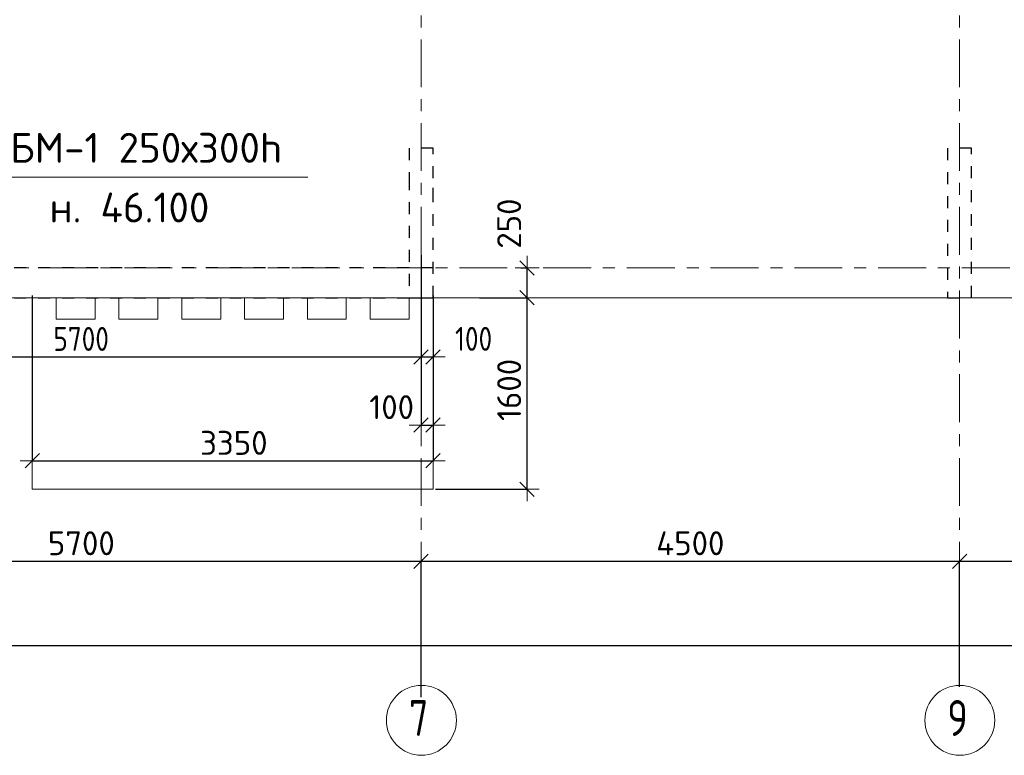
# Model space of a CAD drawing. Header units: metres. Extents: x -38 to 93, y -15 to 21.
# Tile 7 of 152: x 16 to 24, y -4 to 2. Entities that reach past the tile are written whole.
import ezdxf

# ---------------------------------------------------------------- set-up
doc = ezdxf.new("R2010")
doc.units = ezdxf.units.M
doc.header["$PDMODE"] = 65
for name, pattern in [('______11', [0.5, 0.4, -0.05, 0, -0.05]), ('______2', [0.135, 0.1, -0.035]), ('______3', [0.25, 0.2, -0.05]), ('______5', [1.1, 0.8, -0.1, 0.1, -0.1])]:
    doc.linetypes.add(name, pattern=pattern)
for name, color, linetype, lineweight in [('XR$1$Осевая линия (1)', 7, '______5', 13), ('XR$1$Размерная линия (1)', 7, 'Continuous', 13), ('XR$3$Балка (1)', 7, '______3', 13), ('XR$3$Перекрытие (1)', 7, 'Continuous', 35), ('XR$3$Текст_ примечание', 7, 'Continuous', 13), ('XR$5$Размерная линия (1)', 7, 'Continuous', 13)]:
    doc.layers.add(name, color=color, linetype=linetype, lineweight=lineweight)
doc.layers.add('XR$7$Стена_ бетон несущ.', color=7, linetype='Continuous', lineweight=70, true_color=0xb4b496)
doc.styles.add('ISOCPEUR', font='txt')
doc.dimstyles.new('DIMSTYLE_3', dxfattribs={"dimtxt": 0.2, "dimasz": 0.2, "dimexe": 0, "dimexo": 0, "dimgap": 0.1, "dimtad": 2, "dimdec": 0, "dimlfac": 1000, "dimrnd": 5, "dimzin": 12, "dimdsep": 46, "dimtxsty": 'ISOCPEUR', "dimblk1": 'ALL_ML_STRICH', "dimblk2": 'ALL_ML_STRICH', "dimsah": 1, "dimcen": 0, "dimclrd": 7, "dimclre": 256, "dimclrt": 7, "dimadec": 0, "dimazin": 0, "dimtfac": 1, "dimtdec": 0, "dimtix": 1, "dimtmove": 2, "dimatfit": 3, "dimfxl": 0, "dimtzin": 0, "dimlwd": 0, "dimlwe": -3, "dimarcsym": 0})
doc.dimstyles.new('DIMSTYLE_33', dxfattribs={"dimtxt": 0.2, "dimasz": 0.2, "dimexe": 0, "dimexo": 0, "dimgap": 0.1, "dimtad": 2, "dimdec": 0, "dimlfac": 1000, "dimrnd": 5, "dimzin": 12, "dimdsep": 46, "dimtxsty": 'ISOCPEUR', "dimblk1": 'ALL_ML_STRICH', "dimblk2": 'ALL_ML_STRICH', "dimsah": 1, "dimcen": 0, "dimclrd": 7, "dimclre": 256, "dimclrt": 7, "dimadec": 0, "dimazin": 0, "dimtfac": 1, "dimtdec": 0, "dimtix": 1, "dimtmove": 2, "dimatfit": 3, "dimfxl": 0, "dimtvp": 1.2, "dimtzin": 0, "dimlwd": 0, "dimlwe": -3, "dimarcsym": 0})

# ---------------------------------------------------------------- blocks, each defined once
blk = doc.blocks.new('ALL_ML_STRICH')
at = {"color": 0, "linetype": 'ByBlock', "lineweight": -2}
for p, q in [((0, -0.5), (0, 0.5)), ((-1, 0), (0.5, 0)), ((-0.3, -0.3), (0.3, 0.3))]:
    blk.add_line(p, q, dxfattribs=at)
blk = doc.blocks.new('*D11')
at = {"layer": 'DEFPOINTS', "color": 7, "linetype": 'Continuous', "lineweight": 13, "transparency": 33554687}
for p in [(0.5, -3.1033), (0.5, -3.1563), (61.6, -3.1401)]:
    blk.add_point(p, dxfattribs=at)
at = {"layer": 'XR$1$Размерная линия (1)', "color": 9, "linetype": 'Continuous', "lineweight": -2, "true_color": 0xc7c7c7, "transparency": 33554687}
for p, q in [((0.5, -3.1233), (0.5, -3.1563)), ((61.6, -3.1563), (61.6, -3.1563))]:
    blk.add_line(p, q, dxfattribs=at)
at = {"layer": 'XR$1$Размерная линия (1)', "color": 7, "linetype": 'Continuous', "lineweight": -2, "transparency": 33554687}
blk.add_line((0.5, -3.1563), (61.6, -3.1563), dxfattribs=at)
at = {"layer": 'XR$1$Размерная линия (1)', "color": 7, "linetype": 'Continuous', "lineweight": 13, "transparency": 33554687, "xscale": 0.2, "yscale": 0.2, "zscale": 0.2, "rotation": 180}
blk.add_blockref('ALL_ML_STRICH', (0.5, -3.1563), dxfattribs=at)
at = {"layer": 'XR$1$Размерная линия (1)', "color": 7, "linetype": 'Continuous', "lineweight": 13, "transparency": 33554687, "xscale": 0.2, "yscale": 0.2, "zscale": 0.2}
blk.add_blockref('ALL_ML_STRICH', (61.6, -3.1563), dxfattribs=at)
at = {"layer": 'XR$1$Размерная линия (1)', "color": 7, "linetype": 'Continuous', "lineweight": 13, "transparency": 33554687, "insert": (31.1, -3.0063), "char_height": 0.2, "width": 1, "attachment_point": 5, "style": 'ISOCPEUR'}
blk.add_mtext('\\A1;{61100}', dxfattribs=at)
blk = doc.blocks.new('*D15')
at = {"layer": 'DEFPOINTS', "color": 7, "linetype": 'Continuous', "lineweight": 13, "transparency": 33554687}
for p in [(13.75, -2.452), (13.75, -3.5132), (19.45, -3.6075)]:
    blk.add_point(p, dxfattribs=at)
at = {"layer": 'XR$1$Размерная линия (1)', "color": 9, "linetype": 'Continuous', "lineweight": -2, "true_color": 0xc7c7c7, "transparency": 33554687}
for p, q in [((13.75, -3.4932), (13.75, -2.452)), ((19.45, -3.5875), (19.45, -2.452))]:
    blk.add_line(p, q, dxfattribs=at)
at = {"layer": 'XR$1$Размерная линия (1)', "color": 7, "linetype": 'Continuous', "lineweight": -2, "transparency": 33554687}
blk.add_line((13.75, -2.452), (19.45, -2.452), dxfattribs=at)
at = {"layer": 'XR$1$Размерная линия (1)', "color": 7, "linetype": 'Continuous', "lineweight": 13, "transparency": 33554687, "xscale": 0.2, "yscale": 0.2, "zscale": 0.2, "rotation": 180}
blk.add_blockref('ALL_ML_STRICH', (13.75, -2.452), dxfattribs=at)
at = {"layer": 'XR$1$Размерная линия (1)', "color": 7, "linetype": 'Continuous', "lineweight": 13, "transparency": 33554687, "xscale": 0.2, "yscale": 0.2, "zscale": 0.2}
blk.add_blockref('ALL_ML_STRICH', (19.45, -2.452), dxfattribs=at)
at = {"layer": 'XR$1$Размерная линия (1)', "color": 7, "linetype": 'Continuous', "lineweight": 13, "transparency": 33554687, "insert": (16.61, -2.302), "char_height": 0.2, "width": 0.8, "attachment_point": 5, "style": 'ISOCPEUR'}
blk.add_mtext('\\A1;{5700}', dxfattribs=at)
blk = doc.blocks.new('*D16')
at = {"layer": 'DEFPOINTS', "color": 7, "linetype": 'Continuous', "lineweight": 13, "transparency": 33554687}
for p in [(19.45, -2.452), (23.95, -3.5208), (19.45, -3.6075)]:
    blk.add_point(p, dxfattribs=at)
at = {"layer": 'XR$1$Размерная линия (1)', "color": 9, "linetype": 'Continuous', "lineweight": -2, "true_color": 0xc7c7c7, "transparency": 33554687}
for p, q in [((19.45, -3.5875), (19.45, -2.452)), ((23.95, -3.5008), (23.95, -2.452))]:
    blk.add_line(p, q, dxfattribs=at)
at = {"layer": 'XR$1$Размерная линия (1)', "color": 7, "linetype": 'Continuous', "lineweight": -2, "transparency": 33554687}
blk.add_line((19.45, -2.452), (23.95, -2.452), dxfattribs=at)
at = {"layer": 'XR$1$Размерная линия (1)', "color": 7, "linetype": 'Continuous', "lineweight": 13, "transparency": 33554687, "xscale": 0.2, "yscale": 0.2, "zscale": 0.2, "rotation": 180}
blk.add_blockref('ALL_ML_STRICH', (19.45, -2.452), dxfattribs=at)
at = {"layer": 'XR$1$Размерная линия (1)', "color": 7, "linetype": 'Continuous', "lineweight": 13, "transparency": 33554687, "xscale": 0.2, "yscale": 0.2, "zscale": 0.2}
blk.add_blockref('ALL_ML_STRICH', (23.95, -2.452), dxfattribs=at)
at = {"layer": 'XR$1$Размерная линия (1)', "color": 7, "linetype": 'Continuous', "lineweight": 13, "transparency": 33554687, "insert": (21.7, -2.302), "char_height": 0.2, "width": 0.8, "attachment_point": 5, "style": 'ISOCPEUR'}
blk.add_mtext('\\A1;{4500}', dxfattribs=at)
blk = doc.blocks.new('*D17')
at = {"layer": 'DEFPOINTS', "color": 7, "linetype": 'Continuous', "lineweight": 13, "transparency": 33554687}
for p in [(23.95, -2.452), (23.95, -3.5208), (28.45, -3.6233)]:
    blk.add_point(p, dxfattribs=at)
at = {"layer": 'XR$1$Размерная линия (1)', "color": 9, "linetype": 'Continuous', "lineweight": -2, "true_color": 0xc7c7c7, "transparency": 33554687}
for p, q in [((23.95, -3.5008), (23.95, -2.452)), ((28.45, -3.6033), (28.45, -2.452))]:
    blk.add_line(p, q, dxfattribs=at)
at = {"layer": 'XR$1$Размерная линия (1)', "color": 7, "linetype": 'Continuous', "lineweight": -2, "transparency": 33554687}
blk.add_line((23.95, -2.452), (28.45, -2.452), dxfattribs=at)
at = {"layer": 'XR$1$Размерная линия (1)', "color": 7, "linetype": 'Continuous', "lineweight": 13, "transparency": 33554687, "xscale": 0.2, "yscale": 0.2, "zscale": 0.2, "rotation": 180}
blk.add_blockref('ALL_ML_STRICH', (23.95, -2.452), dxfattribs=at)
at = {"layer": 'XR$1$Размерная линия (1)', "color": 7, "linetype": 'Continuous', "lineweight": 13, "transparency": 33554687, "xscale": 0.2, "yscale": 0.2, "zscale": 0.2}
blk.add_blockref('ALL_ML_STRICH', (28.45, -2.452), dxfattribs=at)
at = {"layer": 'XR$1$Размерная линия (1)', "color": 7, "linetype": 'Continuous', "lineweight": 13, "transparency": 33554687, "insert": (26.2, -2.302), "char_height": 0.2, "width": 0.8, "attachment_point": 5, "style": 'ISOCPEUR'}
blk.add_mtext('\\A1;{4500}', dxfattribs=at)
blk = doc.blocks.new('*D417')
at = {"layer": 'DEFPOINTS', "color": 7, "linetype": 'Continuous', "lineweight": 13, "transparency": 33554687}
for p in [(19.45, -0.2498), (13.75, -0.6306), (13.75, -0.7442)]:
    blk.add_point(p, dxfattribs=at)
at = {"layer": 'XR$5$Размерная линия (1)', "color": 9, "linetype": 'Continuous', "lineweight": -2, "true_color": 0xc7c7c7, "transparency": 33554687}
for p, q in [((19.45, -0.2698), (19.45, -0.7442)), ((13.75, -0.6506), (13.75, -0.7442))]:
    blk.add_line(p, q, dxfattribs=at)
at = {"layer": 'XR$5$Размерная линия (1)', "color": 7, "linetype": 'Continuous', "lineweight": -2, "transparency": 33554687}
blk.add_line((13.75, -0.7442), (19.45, -0.7442), dxfattribs=at)
at = {"layer": 'XR$5$Размерная линия (1)', "color": 7, "linetype": 'Continuous', "lineweight": 13, "transparency": 33554687, "xscale": 0.2, "yscale": 0.2, "zscale": 0.2, "rotation": 180}
blk.add_blockref('ALL_ML_STRICH', (13.75, -0.7442), dxfattribs=at)
at = {"layer": 'XR$5$Размерная линия (1)', "color": 7, "linetype": 'Continuous', "lineweight": 13, "transparency": 33554687, "xscale": 0.2, "yscale": 0.2, "zscale": 0.2}
blk.add_blockref('ALL_ML_STRICH', (19.45, -0.7442), dxfattribs=at)
at = {"layer": 'XR$5$Размерная линия (1)', "color": 7, "linetype": 'Continuous', "lineweight": 13, "transparency": 33554687, "insert": (16.6083, -0.5942), "char_height": 0.2, "width": 0.666667, "attachment_point": 5, "style": 'ISOCPEUR'}
blk.add_mtext('\\W0.83;\\A1;{5700}', dxfattribs=at)
blk = doc.blocks.new('*D418')
at = {"layer": 'DEFPOINTS', "color": 7, "linetype": 'Continuous', "lineweight": 13, "transparency": 33554687}
for p in [(19.45, -0.2498), (19.55, -0.25), (19.45, -0.7442)]:
    blk.add_point(p, dxfattribs=at)
at = {"layer": 'XR$5$Размерная линия (1)', "color": 9, "linetype": 'Continuous', "lineweight": -2, "true_color": 0xc7c7c7, "transparency": 33554687}
for p, q in [((19.45, -0.2698), (19.45, -0.7442)), ((19.55, -0.27), (19.55, -0.7442))]:
    blk.add_line(p, q, dxfattribs=at)
at = {"layer": 'XR$5$Размерная линия (1)', "color": 7, "linetype": 'Continuous', "lineweight": -2, "transparency": 33554687}
blk.add_line((19.45, -0.7442), (19.55, -0.7442), dxfattribs=at)
at = {"layer": 'XR$5$Размерная линия (1)', "color": 7, "linetype": 'Continuous', "lineweight": 13, "transparency": 33554687, "xscale": 0.2, "yscale": 0.2, "zscale": 0.2, "rotation": 180}
blk.add_blockref('ALL_ML_STRICH', (19.45, -0.7442), dxfattribs=at)
at = {"layer": 'XR$5$Размерная линия (1)', "color": 7, "linetype": 'Continuous', "lineweight": 13, "transparency": 33554687, "xscale": 0.2, "yscale": 0.2, "zscale": 0.2}
blk.add_blockref('ALL_ML_STRICH', (19.55, -0.7442), dxfattribs=at)
at = {"layer": 'XR$5$Размерная линия (1)', "color": 7, "linetype": 'Continuous', "lineweight": 13, "transparency": 33554687, "insert": (19.8886, -0.5936), "char_height": 0.2, "width": 0.5, "attachment_point": 5, "style": 'ISOCPEUR'}
blk.add_mtext('\\W0.83;\\A1;{100}', dxfattribs=at)
blk = doc.blocks.new('*D451')
at = {"layer": 'DEFPOINTS', "color": 7, "linetype": 'Continuous', "lineweight": 13, "transparency": 33554687}
for p in [(19.9173, -0.25), (19.5497, -1.85), (20.3355, -1.85)]:
    blk.add_point(p, dxfattribs=at)
at = {"layer": 'XR$5$Размерная линия (1)', "color": 9, "linetype": 'Continuous', "lineweight": -2, "true_color": 0xc7c7c7, "transparency": 33554687}
for p, q in [((19.9373, -0.25), (20.3355, -0.25)), ((19.5697, -1.85), (20.3355, -1.85))]:
    blk.add_line(p, q, dxfattribs=at)
at = {"layer": 'XR$5$Размерная линия (1)', "color": 7, "linetype": 'Continuous', "lineweight": -2, "transparency": 33554687}
blk.add_line((20.3355, -1.85), (20.3355, -0.25), dxfattribs=at)
at = {"layer": 'XR$5$Размерная линия (1)', "color": 7, "linetype": 'Continuous', "lineweight": 13, "transparency": 33554687, "xscale": 0.2, "yscale": 0.2, "zscale": 0.2}
for p, rotation in [((20.3355, -0.25), 90), ((20.3355, -1.85), 270)]:
    blk.add_blockref('ALL_ML_STRICH', p, dxfattribs=dict(at, rotation=rotation))
at = {"layer": 'XR$5$Размерная линия (1)', "color": 7, "linetype": 'Continuous', "lineweight": 13, "transparency": 33554687, "insert": (20.1855, -1.02), "char_height": 0.2, "width": 0.8, "attachment_point": 5, "rotation": 90, "style": 'ISOCPEUR'}
blk.add_mtext('\\A1;{1600}', dxfattribs=at)
blk = doc.blocks.new('*D452')
at = {"layer": 'DEFPOINTS', "color": 7, "linetype": 'Continuous', "lineweight": 13, "transparency": 33554687}
for p in [(20.304, 0), (19.9173, -0.25), (20.3355, -0.25)]:
    blk.add_point(p, dxfattribs=at)
at = {"layer": 'XR$5$Размерная линия (1)', "color": 9, "linetype": 'Continuous', "lineweight": -2, "true_color": 0xc7c7c7, "transparency": 33554687}
for p, q in [((20.284, 0), (20.3355, 0)), ((19.9373, -0.25), (20.3355, -0.25))]:
    blk.add_line(p, q, dxfattribs=at)
at = {"layer": 'XR$5$Размерная линия (1)', "color": 7, "linetype": 'Continuous', "lineweight": -2, "transparency": 33554687}
blk.add_line((20.3355, -0.25), (20.3355, 0), dxfattribs=at)
at = {"layer": 'XR$5$Размерная линия (1)', "color": 7, "linetype": 'Continuous', "lineweight": 13, "transparency": 33554687, "xscale": 0.2, "yscale": 0.2, "zscale": 0.2}
for p, rotation in [((20.3355, 0), 90), ((20.3355, -0.25), 270)]:
    blk.add_blockref('ALL_ML_STRICH', p, dxfattribs=dict(at, rotation=rotation))
at = {"layer": 'XR$5$Размерная линия (1)', "color": 7, "linetype": 'Continuous', "lineweight": 13, "transparency": 33554687, "insert": (20.1857, 0.3699), "char_height": 0.2, "width": 0.6, "attachment_point": 5, "rotation": 90, "style": 'ISOCPEUR'}
blk.add_mtext('\\A1;{250}', dxfattribs=at)
blk = doc.blocks.new('*D460')
at = {"layer": 'DEFPOINTS', "color": 7, "linetype": 'Continuous', "lineweight": 13, "transparency": 33554687}
for p in [(16.1997, -0.25), (19.5497, -0.25), (16.1997, -1.6129)]:
    blk.add_point(p, dxfattribs=at)
at = {"layer": 'XR$5$Размерная линия (1)', "color": 9, "linetype": 'Continuous', "lineweight": -2, "true_color": 0xc7c7c7, "transparency": 33554687}
for p, q in [((16.1997, -0.23), (16.1997, -1.6129)), ((19.5497, -0.23), (19.5497, -1.6129))]:
    blk.add_line(p, q, dxfattribs=at)
at = {"layer": 'XR$5$Размерная линия (1)', "color": 7, "linetype": 'Continuous', "lineweight": -2, "transparency": 33554687}
blk.add_line((16.1997, -1.6129), (19.5497, -1.6129), dxfattribs=at)
at = {"layer": 'XR$5$Размерная линия (1)', "color": 7, "linetype": 'Continuous', "lineweight": 13, "transparency": 33554687, "xscale": 0.2, "yscale": 0.2, "zscale": 0.2, "rotation": 180}
blk.add_blockref('ALL_ML_STRICH', (16.1997, -1.6129), dxfattribs=at)
at = {"layer": 'XR$5$Размерная линия (1)', "color": 7, "linetype": 'Continuous', "lineweight": 13, "transparency": 33554687, "xscale": 0.2, "yscale": 0.2, "zscale": 0.2}
blk.add_blockref('ALL_ML_STRICH', (19.5497, -1.6129), dxfattribs=at)
at = {"layer": 'XR$5$Размерная линия (1)', "color": 7, "linetype": 'Continuous', "lineweight": 13, "transparency": 33554687, "insert": (17.8847, -1.4629), "char_height": 0.2, "width": 0.8, "attachment_point": 5, "style": 'ISOCPEUR'}
blk.add_mtext('\\A1;{3350}', dxfattribs=at)
blk = doc.blocks.new('*D461')
at = {"layer": 'DEFPOINTS', "color": 7, "linetype": 'Continuous', "lineweight": 13, "transparency": 33554687}
for p in [(19.45, 0.1257), (19.5497, -0.25), (19.45, -1.3139)]:
    blk.add_point(p, dxfattribs=at)
at = {"layer": 'XR$5$Размерная линия (1)', "color": 9, "linetype": 'Continuous', "lineweight": -2, "true_color": 0xc7c7c7, "transparency": 33554687}
for p, q in [((19.45, 0.1057), (19.45, -1.3139)), ((19.5497, -0.23), (19.5497, -1.3139))]:
    blk.add_line(p, q, dxfattribs=at)
at = {"layer": 'XR$5$Размерная линия (1)', "color": 7, "linetype": 'Continuous', "lineweight": -2, "transparency": 33554687}
blk.add_line((19.45, -1.3139), (19.5497, -1.3139), dxfattribs=at)
at = {"layer": 'XR$5$Размерная линия (1)', "color": 7, "linetype": 'Continuous', "lineweight": 13, "transparency": 33554687, "xscale": 0.2, "yscale": 0.2, "zscale": 0.2}
blk.add_blockref('ALL_ML_STRICH', (19.5497, -1.3139), dxfattribs=at)
at = {"layer": 'XR$5$Размерная линия (1)', "color": 7, "linetype": 'Continuous', "lineweight": 13, "transparency": 33554687, "xscale": 0.2, "yscale": 0.2, "zscale": 0.2, "rotation": 180}
blk.add_blockref('ALL_ML_STRICH', (19.45, -1.3139), dxfattribs=at)
at = {"layer": 'XR$5$Размерная линия (1)', "color": 7, "linetype": 'Continuous', "lineweight": 13, "transparency": 33554687, "insert": (19.2038, -1.1643), "char_height": 0.2, "width": 0.6, "attachment_point": 5, "style": 'ISOCPEUR'}
blk.add_mtext('\\A1;{100}', dxfattribs=at)

msp = doc.modelspace()

# ---------------------------------------------------------------- linework, layer by layer
at = {"layer": 'XR$1$Осевая линия (1)', "color": 253, "linetype": '______11', "lineweight": 13, "true_color": 0xa0a0a0, "transparency": 33554687}
for p, q in [((19.45, -3.39), (19.45, 8.13)), ((23.95, -3.39), (23.95, 8.13)), ((-2.63, 0), (62.6, 0))]:
    msp.add_line(p, q, dxfattribs=at)
at = {"layer": 'XR$1$Осевая линия (1)', "color": 7, "linetype": 'Continuous', "lineweight": 13, "transparency": 33554687}
for centre in [(19.4524, -3.7819), (23.9524, -3.7819)]:
    msp.add_circle(centre, 0.2924, dxfattribs=at)
at = {"layer": 'XR$3$Балка (1)', "color": 7, "linetype": '______2', "lineweight": 25, "transparency": 33554687}
for p, q in [((19.55, 0), (13.6501, 0)), ((19.55, -0.25), (19.55, 0)), ((13.6501, -0.25), (19.55, -0.25))]:
    msp.add_line(p, q, dxfattribs=at)
at = {"layer": 'XR$3$Перекрытие (1)', "color": 7, "linetype": 'Continuous', "lineweight": 13, "transparency": 33554687}
for p, q in [((13.6501, -0.25), (19.55, -0.2498)), ((16.1997, -0.2502), (16.1997, -0.43)), ((16.3997, -0.2502), (16.1997, -0.2502)), ((16.3997, -0.43), (16.3997, -0.2502)), ((16.7247, -0.2502), (16.7247, -0.43)), ((16.9247, -0.2502), (16.7247, -0.2502)), ((16.9247, -0.43), (16.9247, -0.2502)), ((17.2497, -0.2502), (17.2497, -0.43)), ((17.4497, -0.2502), (17.2497, -0.2502)), ((17.4497, -0.43), (17.4497, -0.2502)), ((17.7747, -0.2502), (17.7747, -0.43)), ((17.9747, -0.2502), (17.7747, -0.2502)), ((17.9747, -0.43), (17.9747, -0.2502)), ((18.2997, -0.2502), (18.2997, -0.43)), ((18.4997, -0.2502), (18.2997, -0.2502)), ((18.4997, -0.43), (18.4997, -0.2502)), ((18.8247, -0.2502), (18.8247, -0.43)), ((19.0247, -0.2502), (18.8247, -0.2502)), ((19.0247, -0.43), (19.0247, -0.2502)), ((19.3497, -0.2502), (19.3497, -0.43)), ((19.5497, -0.2502), (19.3497, -0.2502)), ((19.5497, -0.43), (19.5497, -0.2502)), ((19.55, -0.2498), (19.55, -0.25)), ((19.55, -0.25), (32.675, -0.2502)), ((16.1997, -0.43), (16.1997, -0.4302)), ((16.1997, -0.4302), (16.1997, -1.85)), ((16.7247, -0.43), (16.3997, -0.43)), ((17.2497, -0.43), (16.9247, -0.43)), ((17.7747, -0.43), (17.4497, -0.43)), ((18.2997, -0.43), (17.9747, -0.43)), ((18.8247, -0.43), (18.4997, -0.43)), ((19.3497, -0.43), (19.0247, -0.43)), ((19.5497, -0.4302), (19.5497, -0.43)), ((19.5497, -1.85), (19.5497, -0.4302)), ((16.1997, -1.85), (19.5497, -1.85))]:
    msp.add_line(p, q, dxfattribs=at)
at = {"layer": 'XR$3$Текст_ примечание', "transparency": 33554687}
msp.add_lwpolyline([(15.865, 0), (15.865, 0.7583), (18.5026, 0.7583)], dxfattribs=at)
at = {"layer": 'XR$7$Стена_ бетон несущ.', "color": 253, "linetype": '______2', "lineweight": -3, "true_color": 0xa0a0a0, "transparency": 33554687}
for p, q in [((19.55, 1), (19.35, 1)), ((19.35, 1), (19.35, 0.75)), ((19.55, 0.75), (19.55, 1)), ((24.05, 1), (23.85, 1)), ((23.85, 1), (23.85, -0.25)), ((24.05, -0.25), (24.05, 1)), ((19.35, 0.75), (19.35, -0.25)), ((19.55, 0.5702), (19.55, 0.75)), ((19.55, -0.25), (19.55, 0.5702)), ((19.35, -0.25), (19.55, -0.25)), ((23.85, -0.25), (24.05, -0.25))]:
    msp.add_line(p, q, dxfattribs=at)

# ---------------------------------------------------------------- texts
at = {"layer": 'XR$1$Осевая линия (1)', "color": 7, "linetype": 'Continuous', "lineweight": 13, "transparency": 33554687, "char_height": 0.3, "width": 0.326407, "attachment_point": 7, "style": 'ISOCPEUR'}
for s, insert in [('\\W0.78;7', (19.3474, -3.9124)), ('\\W0.78;9', (23.8474, -3.9124))]:
    msp.add_mtext(s, dxfattribs=dict(at, insert=insert))
at = {"layer": 'XR$3$Текст_ примечание', "transparency": 33554687, "char_height": 0.125, "attachment_point": 7, "style": 'ISOCPEUR'}
for s, insert, width in [('\\A1;{\\fISOCPEUR|i0|b0;\\H0.250000;\\W1.000000;\\C7;БМ-1 250х300h}\\P', (16.0157, 0.8784), 2.394737), ('\\A1;{\\fISOCPEUR|i0|b0;\\H0.250000;\\W1.000000;\\C7;н. 46.100}\\P', (16.344, 0.3797), 1.441228)]:
    msp.add_mtext(s, dxfattribs=dict(at, insert=insert, width=width))

# ---------------------------------------------------------------- dimensions: what is measured, and where the dimension line sits
at = {"layer": 'XR$1$Размерная линия (1)', "color": 7, "linetype": 'Continuous', "lineweight": 13, "transparency": 33554687}
for base, p1, p2, picture, middle in [((19.45, -2.452), (13.75, -3.4932), (19.45, -3.5875), '*D15', (16.61, -2.302)), ((23.95, -2.452), (19.45, -3.5875), (23.95, -3.5008), '*D16', (21.7, -2.302)), ((28.45, -2.452), (23.95, -3.5008), (28.45, -3.6033), '*D17', (26.2, -2.302)), ((61.6, -3.1563), (0.5, -3.1233), (61.6, -3.1563), '*D11', (31.1, -3.0063))]:
    dim = msp.add_linear_dim(base=base, p1=p1, p2=p2, dimstyle='DIMSTYLE_3', override={"dimpost": '<>', "dimclrd": 7, "dimclre": 9, "dimclrt": 7, "dimlwd": 0, "dimlwe": 65533}, dxfattribs=at)
    dim.commit()
    dim.dimension.update_dxf_attribs({"geometry": picture, "text_midpoint": middle, "dimtype": 160})
at = {"layer": 'XR$5$Размерная линия (1)', "color": 7, "linetype": 'Continuous', "lineweight": 13, "transparency": 33554687}
for base, p1, p2, dimstyle, picture, middle in [((20.3355, 0), (19.9373, -0.25), (20.284, 0), 'DIMSTYLE_33', '*D452', (20.1857, 0.3699)), ((20.3355, -0.25), (19.5697, -1.85), (19.9373, -0.25), 'DIMSTYLE_3', '*D451', (20.1855, -1.02))]:
    dim = msp.add_linear_dim(base=base, p1=p1, p2=p2, angle=90, dimstyle=dimstyle, override={"dimpost": '<>', "dimclrd": 7, "dimclre": 9, "dimclrt": 7, "dimlwd": 0, "dimlwe": 65533}, dxfattribs=at)
    dim.commit()
    dim.dimension.update_dxf_attribs({"geometry": picture, "text_midpoint": middle, "dimtype": 160})
for base, p1, p2, dimstyle, picture, middle in [((19.5497, -1.3139), (19.45, 0.1057), (19.5497, -0.23), 'DIMSTYLE_33', '*D461', (19.2038, -1.1643)), ((19.5497, -1.6129), (16.1997, -0.23), (19.5497, -0.23), 'DIMSTYLE_3', '*D460', (17.8847, -1.4629)), ((19.45, -0.7442), (13.75, -0.6506), (19.45, -0.2698), 'DIMSTYLE_3', '*D417', (16.6083, -0.5942)), ((19.55, -0.7442), (19.45, -0.2698), (19.55, -0.27), 'DIMSTYLE_33', '*D418', (19.8886, -0.5936))]:
    dim = msp.add_linear_dim(base=base, p1=p1, p2=p2, dimstyle=dimstyle, override={"dimpost": '<>', "dimclrd": 7, "dimclre": 9, "dimclrt": 7, "dimlwd": 0, "dimlwe": 65533}, dxfattribs=at)
    dim.commit()
    dim.dimension.update_dxf_attribs({"geometry": picture, "text_midpoint": middle, "dimtype": 160})

doc.saveas('drawing.dxf')
